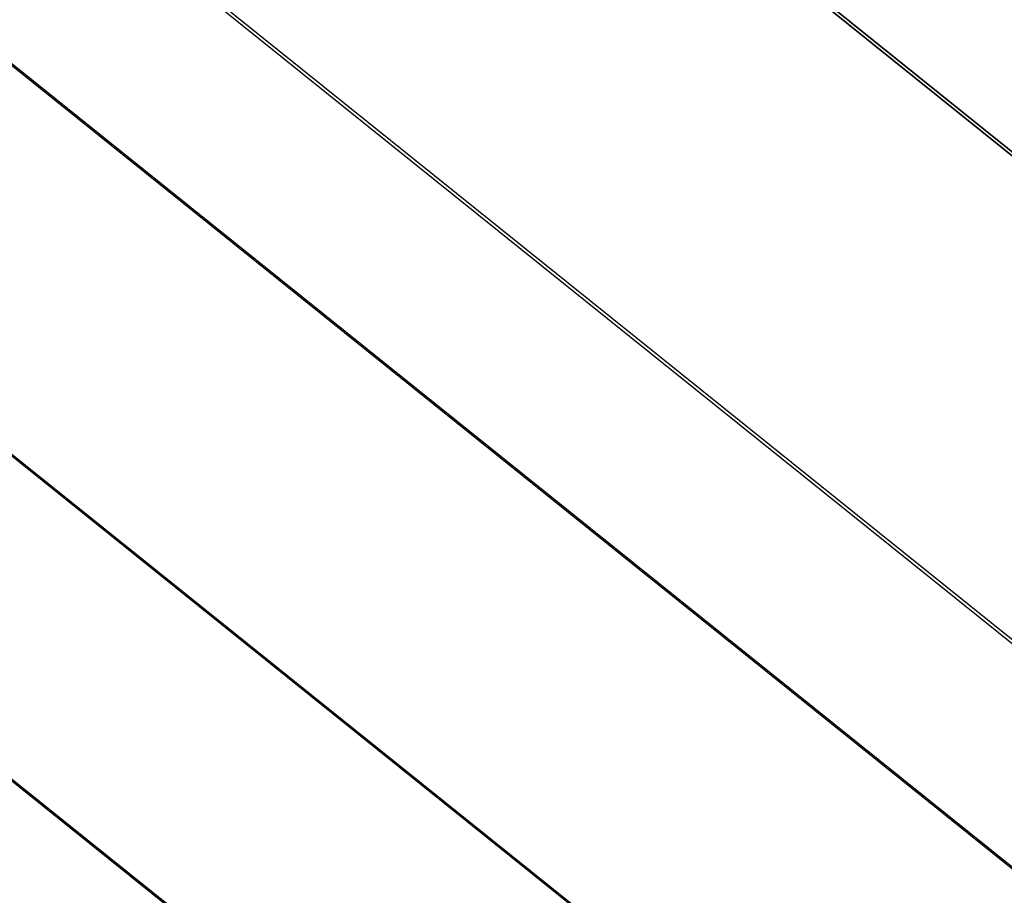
# Model space of a CAD drawing. Header units: millimetres. Extents: x 0 to 84100, y 0 to 59400.
# Tile 35 of 113: x 14202 to 14240, y 54242 to 54275. Entities that reach past the tile are written whole.
import ezdxf

# ---------------------------------------------------------------- set-up
doc = ezdxf.new("R2010")
doc.units = ezdxf.units.MM
doc.layers.add('GRILLE', color=7, linetype='Continuous')

msp = doc.modelspace()

# ---------------------------------------------------------------- meshes
at = {"layer": 'GRILLE', "color": 8}
mesh = msp.add_polymesh((2, 7), dxfattribs=at)
for k, corner in enumerate([(14357.575, 54301.398, 392.263), (14343.273, 54283.589, 367.139), (14329.942, 54266.989, 340.689), (14317.629, 54251.657, 313.008), (14306.38, 54237.649, 284.197), (14296.233, 54225.015, 254.358), (14287.227, 54213.801, 223.601), (14056.614, 54543.096, 392.263), (14042.312, 54525.288, 367.139), (14028.981, 54508.688, 340.689), (14016.668, 54493.356, 313.008), (14005.418, 54479.348, 284.197), (13995.272, 54466.714, 254.358), (13986.266, 54455.5, 223.601)]):
    mesh.set_mesh_vertex(divmod(k, 7), corner)
mesh = msp.add_polymesh((2, 7), dxfattribs=at)
for k, corner in enumerate([(14287.306, 54213.899, -223.788), (14296.312, 54225.113, -254.546), (14306.458, 54237.747, -284.384), (14317.708, 54251.755, -313.196), (14330.02, 54267.087, -340.877), (14343.352, 54283.687, -367.327), (14357.653, 54301.495, -392.451), (13986.344, 54455.597, -223.788), (13995.35, 54466.811, -254.546), (14005.496, 54479.445, -284.384), (14016.746, 54493.453, -313.196), (14029.059, 54508.785, -340.877), (14042.39, 54525.385, -367.327), (14056.692, 54543.194, -392.451)]):
    mesh.set_mesh_vertex(divmod(k, 7), corner)
mesh = msp.add_polymesh((2, 7), dxfattribs=at)
for k, corner in enumerate([(14283.071, 54208.625, 207.416), (14275.859, 54199.645, 175.475), (14269.861, 54192.176, 142.9), (14265.098, 54186.246, 109.808), (14261.589, 54181.876, 76.32), (14259.345, 54179.082, 42.555), (14258.374, 54177.873, 8.636), (13982.109, 54450.324, 207.416), (13974.897, 54441.344, 175.475), (13968.899, 54433.875, 142.9), (13964.137, 54427.945, 109.808), (13960.627, 54423.575, 76.32), (13958.383, 54420.78, 42.555), (13957.413, 54419.572, 8.636)]):
    mesh.set_mesh_vertex(divmod(k, 7), corner)
mesh = msp.add_polymesh((2, 7), dxfattribs=at)
for k, corner in enumerate([(14258.402, 54177.908, -8.857), (14259.372, 54179.116, -42.776), (14261.616, 54181.91, -76.541), (14265.126, 54186.281, -110.029), (14269.888, 54192.211, -143.121), (14275.886, 54199.679, -175.696), (14283.098, 54208.66, -207.637), (13957.44, 54419.606, -8.857), (13958.411, 54420.815, -42.776), (13960.655, 54423.609, -76.541), (13964.164, 54427.979, -110.029), (13968.927, 54433.909, -143.121), (13974.925, 54441.378, -175.696), (13982.137, 54450.358, -207.637)]):
    mesh.set_mesh_vertex(divmod(k, 7), corner)

doc.saveas('drawing.dxf')
